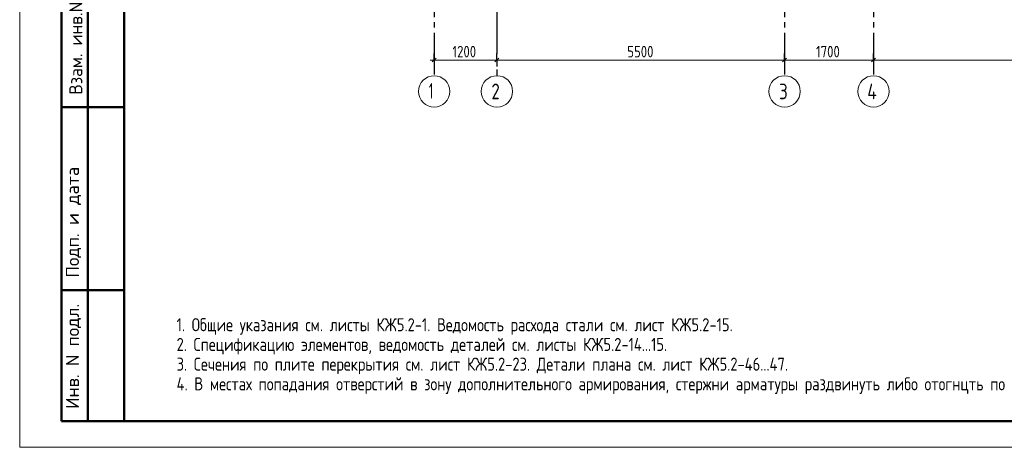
# Model space of a CAD drawing. Header units: millimetres. Extents: x 0 to 43617, y 0 to 59400.
# Tile 1 of 29: x 0 to 18824, y 0 to 8170. Entities that reach past the tile are written whole.
import ezdxf

# ---------------------------------------------------------------- set-up
doc = ezdxf.new("R2010")
doc.units = ezdxf.units.MM
doc.linetypes.add('______5', pattern=[1100, 800, -100, 100, -100])
doc.layers.add('Standard', color=7, linetype='Continuous', lineweight=25)
doc.layers.add('Оси', color=40, linetype='______5', lineweight=18)
doc.styles.add('GOST 2.304-81', font='txt')
doc.styles.add('ISOCPEUR', font='txt')

msp = doc.modelspace()

# ---------------------------------------------------------------- linework, layer by layer
at = {"layer": 'Standard', "color": 7, "linetype": 'Continuous', "lineweight": 50, "transparency": 33554687}
for p, q in [((800, 500), (800, 9000)), ((800, 500), (800, 9000)), ((1300, 500), (1300, 9000)), ((800, 6500), (2000, 6500)), ((800, 3000), (2000, 3000)), ((2000, 500), (800, 500))]:
    msp.add_line(p, q, dxfattribs=at)
at = {"layer": 'Standard', "color": 7, "linetype": 'Continuous', "lineweight": 13, "transparency": 33554687}
for p, q in [((7924, 7400), (7849, 7400)), ((7924, 7400), (9124, 7400)), ((9124, 7400), (14624, 7400)), ((14624, 7400), (16324, 7400)), ((16324, 7400), (21824, 7400))]:
    msp.add_line(p, q, dxfattribs=at)
at = {"layer": 'Standard', "color": 7, "linetype": 'Continuous', "lineweight": 25, "transparency": 33554687}
for p, q in [((7886, 7363), (7961, 7438)), ((9086, 7363), (9161, 7438)), ((14586, 7363), (14661, 7438)), ((16286, 7363), (16361, 7438))]:
    msp.add_line(p, q, dxfattribs=at)
at = {"layer": 'Standard', "color": 251, "linetype": 'Continuous', "lineweight": -3, "true_color": 0x656565, "transparency": 33554687}
for p, q in [((7924, 7400), (7924, 7525)), ((7924, 7400), (7924, 7275)), ((7924, 7400), (7924, 7400)), ((9124, 7400), (9124, 7525)), ((9124, 7400), (9124, 7275)), ((9124, 7400), (9124, 7400)), ((14624, 7400), (14624, 7525)), ((14624, 7400), (14624, 7275)), ((14624, 7400), (14624, 7400)), ((16324, 7400), (16324, 7525)), ((16324, 7400), (16324, 7275)), ((16324, 7400), (16324, 7400))]:
    msp.add_line(p, q, dxfattribs=at)
at = {"layer": 'Standard', "color": 7, "linetype": 'Continuous', "lineweight": 13, "transparency": 33554687}
msp.add_lwpolyline([(0, 0), (42000, 0), (42000, 59400), (0, 59400), (0, 0)], close=True, dxfattribs=at)
msp.add_lwpolyline([(42000, 59400), (0, 59400), (0, 0), (42000, 0), (42000, 59400)], dxfattribs=at)
msp.add_lwpolyline([(42000, 59400), (0, 59400), (0, 0), (42000, 0), (42000, 59400)], dxfattribs=at)
at = {"layer": 'Standard', "color": 7, "linetype": 'Continuous', "lineweight": 50, "transparency": 33554687}
msp.add_lwpolyline([(2000, 58900), (41500, 58900), (41500, 500), (2000, 500), (2000, 58900)], close=True, dxfattribs=at)
at = {"layer": 'Оси', "color": 8, "linetype": '______5', "lineweight": -3, "transparency": 33554687}
for p, q in [((9124, 57820), (9124, 7100)), ((7924, 57420), (7924, 7100)), ((14624, 57420), (14624, 7100)), ((16324, 57420), (16324, 7100))]:
    msp.add_line(p, q, dxfattribs=at)
at = {"layer": 'Оси', "color": 7, "linetype": 'Continuous', "lineweight": 13, "transparency": 33554687}
for centre in [(7924, 6800), (9124, 6800), (14624, 6800), (16324, 6800)]:
    msp.add_circle(centre, 300, dxfattribs=at)

# ---------------------------------------------------------------- texts
at = {"layer": 'Standard', "color": 7, "linetype": 'Continuous', "lineweight": 25, "transparency": 33554687, "char_height": 220, "attachment_point": 7, "style": 'GOST 2.304-81'}
for s, insert, width in [('1200', (8274, 7450), 625.74), ('5500', (11616, 7450), 641.48), ('1700', (15224, 7450), 625.74)]:
    msp.add_mtext(s, dxfattribs=dict(at, insert=insert, width=width))
at = {"layer": 'Standard', "color": 7, "linetype": 'Continuous', "lineweight": 50, "transparency": 33554687, "char_height": 250, "attachment_point": 7, "rotation": 90, "style": 'ISOCPEUR'}
for s, insert, width in [('\\A1;{\\fISOCPEUR|i0|b0;\\H250.000000;\\W1.000000;\\C7;Взам. инв.N}\\P', (1198, 6736), 1909.1), ('\\A1;{\\fISOCPEUR|i0|b0;\\H250.000000;\\W1.000000;\\C7;Подп. и дата}\\P', (1174, 3242), 2197.06), ('\\A1;{\\fISOCPEUR|i0|b0;\\H250.000000;\\W1.000000;\\C7;Инв. N подл.}\\P', (1174, 734), 2021.79)]:
    msp.add_mtext(s, dxfattribs=dict(at, insert=insert, width=width))
at = {"layer": 'Standard', "color": 7, "linetype": 'Continuous', "lineweight": 13, "transparency": 33554687, "insert": (3000, 2467), "char_height": 250, "width": 20566.88, "attachment_point": 1, "line_spacing_factor": 0.903614}
msp.add_mtext('\\A1;{\\fGOST 2.304-81|i0|b0;\\H250.000000;\\W1.000000;\\C7;1. Общие указания см. листы КЖ5.2-1. Ведомость расхода стали см. лист КЖ5.2-15.}\\P{\\fGOST 2.304-81|i0|b0;\\H250.000000;\\W1.000000;\\C7;2. Спецификацию элементов, ведомость деталей см. листы КЖ5.2-14...15.}\\P{\\fGOST 2.304-81|i0|b0;\\H250.000000;\\W1.000000;\\C7;3. Сечения по плите перекрытия см. лист КЖ5.2-23. Детали плана см. лист КЖ5.2-46...47.}\\P{\\fGOST 2.304-81|i0|b0;\\H250.000000;\\W1.000000;\\C7;4. В местах попадания отверстий в зону дополнительного армирования, стержни арматуры раздвинуть либо отогнцть по месту.}\\P', dxfattribs=at)
at = {"layer": 'Оси', "color": 7, "linetype": 'Continuous', "lineweight": 25, "transparency": 33554687, "char_height": 300, "attachment_point": 7, "style": 'ISOCPEUR'}
for s, insert, width in [('\\W0.56;1', (7824, 6660), 233.32), ('\\W0.78;2', (9019, 6650), 326.41), ('\\W0.78;3', (14519, 6650), 326.41), ('\\W0.80;4', (16204, 6650), 359.83)]:
    msp.add_mtext(s, dxfattribs=dict(at, insert=insert, width=width))

doc.saveas('drawing.dxf')
